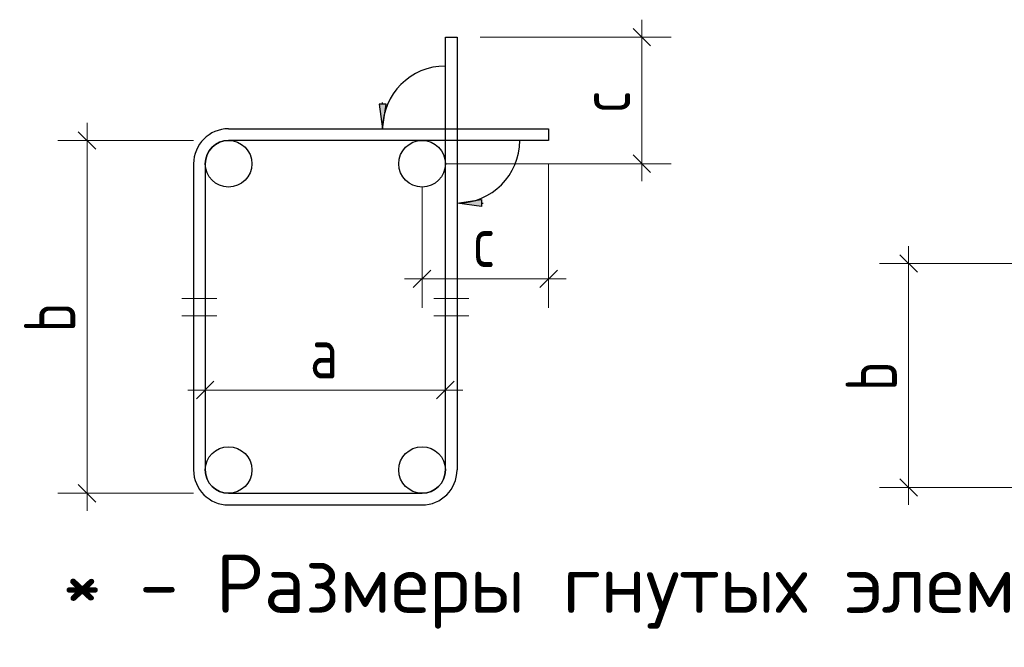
# Model space of a CAD drawing. Header units: millimetres. Extents: x 0 to 50400, y 0 to 35640.
# Tile 5 of 7: x 30358 to 35426, y 14738 to 17970. Entities that reach past the tile are written whole.
import ezdxf

# ---------------------------------------------------------------- set-up
doc = ezdxf.new("R2010")
doc.units = ezdxf.units.MM
doc.layers.add('Standard', color=7, linetype='Continuous', lineweight=25)
doc.layers.add('Размерная линия_ общее', color=7, linetype='Continuous', lineweight=13)
doc.styles.add('ISOCPEUR', font='txt')

msp = doc.modelspace()

# ---------------------------------------------------------------- hatches: boundary and pattern name
at = {"layer": 'Standard', "linetype": 'Continuous', "lineweight": -3, "transparency": 33554687}
msp.add_hatch(color=7, dxfattribs=at).paths.add_polyline_path([(32207.8, 17534.2), (32225.8, 17408.2), (32243.8, 17534.2)])
msp.add_hatch(color=7, dxfattribs=at).paths.add_polyline_path([(32734.8, 17007.2), (32608.8, 17025.2), (32734.8, 17043.2)], flags=16)

# ---------------------------------------------------------------- linework, layer by layer
at = {"layer": 'Standard', "color": 251, "linetype": 'Continuous', "lineweight": -3, "true_color": 0x656565, "transparency": 33554687}
for p, q in [((32225.8, 17534.2), (32225.8, 17543.2)), ((32243.8, 17534.2), (32207.8, 17534.2)), ((32207.8, 17534.2), (32225.8, 17408.2)), ((32225.8, 17408.2), (32243.8, 17534.2)), ((32225.8, 17408.2), (32225.8, 17408.2)), ((32225.8, 17408.2), (32225.8, 17408.2)), ((32225.8, 17408.2), (32225.8, 17408.2)), ((32608.8, 17025.2), (32734.8, 17043.2)), ((32734.8, 17043.2), (32734.8, 17007.2)), ((32608.8, 17025.2), (32608.8, 17025.2)), ((32608.8, 17025.2), (32608.8, 17025.2)), ((32608.8, 17025.2), (32608.8, 17025.2)), ((32734.8, 17007.2), (32608.8, 17025.2)), ((32734.8, 17025.2), (32743.8, 17025.2))]:
    msp.add_line(p, q, dxfattribs=at)
at = {"layer": 'Standard', "color": 7, "linetype": 'Continuous', "lineweight": 13, "transparency": 33554687}
for p, q in [((30704.3, 17348.2), (30704.3, 17438.2)), ((30704.3, 17348.2), (30554.3, 17348.2)), ((30704.3, 17348.2), (30854.3, 17348.2)), ((30704.3, 17348.2), (31252.8, 17348.2)), ((30704.3, 17348.2), (30704.3, 15531.4)), ((34933.5, 16714.6), (34933.5, 16804.6)), ((34933.5, 16714.6), (34783.5, 16714.6)), ((34933.5, 16714.6), (35083.5, 16714.6)), ((34933.5, 16714.6), (35542, 16714.6)), ((34933.5, 16714.6), (34933.5, 15561.4)), ((31192.8, 16535.2), (31372.8, 16535.2)), ((32668.8, 16535.2), (32488.8, 16535.2)), ((31372.8, 16445.2), (31192.8, 16445.2)), ((32488.8, 16445.2), (32668.8, 16445.2)), ((31312.8, 16062.9), (31312.8, 16212.9)), ((32548.8, 16062.9), (32548.8, 16212.9)), ((31312.8, 16062.9), (31222.8, 16062.9)), ((31312.8, 16062.9), (31312.8, 15912.9)), ((31312.8, 16062.9), (31312.8, 16062.9)), ((32548.8, 16062.9), (32548.8, 15912.9)), ((32548.8, 16062.9), (32548.8, 16062.9)), ((32548.8, 16062.9), (32638.8, 16062.9)), ((34933.5, 15561.4), (34783.5, 15561.4)), ((34933.5, 15561.4), (35083.5, 15561.4)), ((34933.5, 15561.4), (35542, 15561.4)), ((34933.5, 15561.4), (34933.5, 15471.4)), ((30704.3, 15531.4), (30554.3, 15531.4)), ((30704.3, 15531.4), (30854.3, 15531.4)), ((30704.3, 15531.4), (31252.8, 15531.4)), ((30704.3, 15531.4), (30704.3, 15441.4))]:
    msp.add_line(p, q, dxfattribs=at)
at = {"layer": 'Standard', "color": 7, "linetype": 'Continuous', "lineweight": 25, "transparency": 33554687}
for p, q in [((30659.3, 17393.2), (30749.3, 17303.2)), ((31252.8, 17228.2), (31252.8, 15651.4)), ((31312.8, 17228.2), (31312.8, 15651.4)), ((34888.5, 16759.6), (34978.5, 16669.6)), ((31267.8, 16017.9), (31357.8, 16107.9)), ((32503.8, 16017.9), (32593.8, 16107.9)), ((30659.3, 15576.4), (30749.3, 15486.4)), ((34888.5, 15606.4), (34978.5, 15516.4)), ((31432.8, 15531.4), (32428.8, 15531.4)), ((31432.8, 15471.4), (32428.8, 15471.4))]:
    msp.add_line(p, q, dxfattribs=at)
for points in [[(32548.8, 15651.4), (32548.8, 17879.8), (32608.8, 17879.8), (32608.8, 15651.4)], [(31432.8, 17408.2), (33080.4, 17408.2), (33080.4, 17348.2), (31432.8, 17348.2)]]:
    msp.add_lwpolyline(points, dxfattribs=at)
at = {"layer": 'Standard', "color": 7, "linetype": 'Continuous', "lineweight": 13, "transparency": 33554687}
msp.add_lwpolyline([(31312.8, 16062.9), (31627.4, 16062.9), (31627.4, 16062.9), (32548.8, 16062.9)], dxfattribs=at)
at = {"layer": 'Standard', "color": 9, "linetype": 'Continuous', "lineweight": -3, "true_color": 0xc7c7c7, "transparency": 33554687}
for centre in [(31432.8, 17228.2), (32428.8, 17228.2), (31432.8, 15651.4), (32428.8, 15651.4)]:
    msp.add_circle(centre, 120, dxfattribs=at)
at = {"layer": 'Standard', "color": 251, "linetype": 'Continuous', "lineweight": -3, "true_color": 0x656565, "transparency": 33554687}
for centre, start, end in [((32548.8, 17408.2), 90, 180), ((32608.8, 17348.2), 270, 0)]:
    msp.add_arc(centre, 323, start, end, dxfattribs=at)
at = {"layer": 'Standard', "color": 7, "linetype": 'Continuous', "lineweight": 25, "transparency": 33554687}
for centre, radius, start, end in [((31432.8, 17228.2), 180, 90, 180), ((31432.8, 17228.2), 120, 90, 180), ((31432.8, 15651.4), 180, 180, 270), ((31432.8, 15651.4), 120, 180, 270), ((32428.8, 15651.4), 120, 270, 0), ((32428.8, 15651.4), 180, 270, 0)]:
    msp.add_arc(centre, radius, start, end, dxfattribs=at)
at = {"layer": 'Размерная линия_ общее', "color": 7, "linetype": 'Continuous', "lineweight": 13, "transparency": 33554687}
for p, q in [((33560.4, 17879.8), (33560.4, 17969.8)), ((33560.4, 17879.8), (32728.8, 17879.8)), ((33560.4, 17879.8), (33410.4, 17879.8)), ((33560.4, 17879.8), (33710.4, 17879.8)), ((33560.4, 17228.2), (33560.4, 17879.8)), ((33080.4, 16636), (33080.4, 17228.2)), ((33560.4, 17228.2), (33410.4, 17228.2)), ((33560.4, 17228.2), (33710.4, 17228.2)), ((33560.4, 17228.2), (33560.4, 17138.2)), ((32428.8, 16636), (32428.8, 17108.2)), ((32428.8, 16636), (32428.8, 16786)), ((33080.4, 16636), (33080.4, 16786)), ((32428.8, 16636), (32338.8, 16636)), ((32428.8, 16636), (32428.8, 16486)), ((33080.4, 16636), (33080.4, 16486)), ((33080.4, 16636), (33170.4, 16636))]:
    msp.add_line(p, q, dxfattribs=at)
at = {"layer": 'Размерная линия_ общее', "color": 7, "linetype": 'Continuous', "lineweight": 25, "transparency": 33554687}
for p, q in [((33605.4, 17834.8), (33515.4, 17924.8)), ((33605.4, 17183.2), (33515.4, 17273.2)), ((32383.8, 16591), (32473.8, 16681)), ((33035.4, 16591), (33125.4, 16681))]:
    msp.add_line(p, q, dxfattribs=at)
at = {"layer": 'Размерная линия_ общее', "color": 7, "linetype": 'Continuous', "lineweight": 13, "transparency": 33554687}
for points in [[(33560.4, 17228.2), (33116.6, 17228.2), (33116.6, 17228.2), (32548.8, 17228.2)], [(32428.8, 16636), (32465.3, 16636), (32465.3, 16636), (33080.4, 16636)]]:
    msp.add_lwpolyline(points, dxfattribs=at)

# ---------------------------------------------------------------- texts
at = {"layer": 'Standard', "color": 7, "linetype": 'Continuous', "lineweight": 25, "transparency": 33554687, "char_height": 264, "width": 287.235, "attachment_point": 7, "rotation": 90, "style": 'ISOCPEUR'}
for insert in [(30644.3, 16360.6), (34873.5, 16058.8)]:
    msp.add_mtext('\\W0.78;b', dxfattribs=dict(at, insert=insert))
at = {"layer": 'Standard', "color": 7, "linetype": 'Continuous', "lineweight": 25, "transparency": 33554687, "attachment_point": 7, "style": 'ISOCPEUR'}
for s, insert, char_height, width in [('\\W0.78;a', (31851.6, 16122.9), 264, 287.246), ('\\W1.00;* - Размеры гнутых элементов даны по внутренним граням стержней. ', (30577.5, 14834.3), 300, 13987.127)]:
    msp.add_mtext(s, dxfattribs=dict(at, insert=insert, char_height=char_height, width=width))
at = {"layer": 'Размерная линия_ общее', "color": 7, "linetype": 'Continuous', "lineweight": 25, "transparency": 33554687, "insert": (33500.4, 17488), "char_height": 264, "width": 257.497, "attachment_point": 7, "rotation": 90, "style": 'ISOCPEUR'}
msp.add_mtext('\\W0.75;c', dxfattribs=at)
at = {"layer": 'Размерная линия_ общее', "color": 7, "linetype": 'Continuous', "lineweight": 25, "transparency": 33554687, "insert": (32688.6, 16696), "char_height": 264, "width": 257.485, "attachment_point": 7, "style": 'ISOCPEUR'}
msp.add_mtext('\\W0.75;c', dxfattribs=at)

doc.saveas('drawing.dxf')
